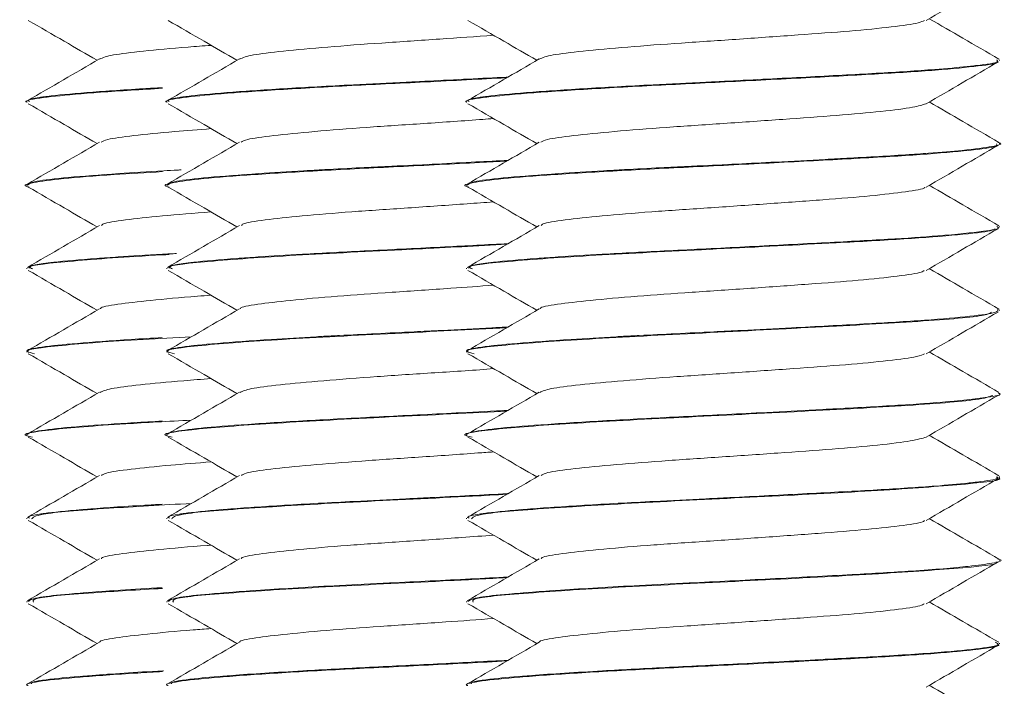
# Model space of a CAD drawing. Header units: millimetres. Extents: x -136 to 1613, y -2821 to -510.
# Tile 33 of 69: x 35 to 50, y -561 to -551. Entities that reach past the tile are written whole.
import ezdxf

# ---------------------------------------------------------------- set-up
doc = ezdxf.new("R2010")
doc.units = ezdxf.units.MM

msp = doc.modelspace()

# ---------------------------------------------------------------- linework, layer by layer
at = {"color": 7, "linetype": 'Continuous', "lineweight": 15}
for p, q in [((50.042, -551.933), (50.042, -551.923)), ((35.442, -552.548), (35.442, -552.558)), ((37.542, -552.548), (37.542, -552.558)), ((42.042, -552.548), (42.042, -552.558)), ((50.042, -553.183), (50.042, -553.173)), ((35.442, -553.799), (35.442, -553.808)), ((37.542, -553.799), (37.542, -553.808)), ((42.042, -553.799), (42.042, -553.808)), ((50.042, -554.433), (50.042, -554.423)), ((35.442, -555.048), (35.442, -555.058)), ((37.542, -555.048), (37.542, -555.058)), ((42.042, -555.048), (42.042, -555.058)), ((50.042, -555.683), (50.042, -555.673)), ((35.442, -556.298), (35.442, -556.308)), ((37.542, -556.298), (37.542, -556.308)), ((42.042, -556.298), (42.042, -556.308)), ((50.042, -556.933), (50.042, -556.924)), ((35.442, -557.548), (35.442, -557.559)), ((37.542, -557.548), (37.542, -557.559)), ((42.042, -557.548), (42.042, -557.559)), ((50.042, -558.184), (50.042, -558.173)), ((35.442, -558.798), (35.442, -558.808)), ((37.542, -558.798), (37.542, -558.808)), ((42.042, -558.798), (42.042, -558.808)), ((50.042, -559.433), (50.042, -559.423)), ((35.442, -560.048), (35.442, -560.058)), ((37.542, -560.048), (37.542, -560.058)), ((42.042, -560.048), (42.042, -560.058)), ((50.042, -560.683), (50.042, -560.673)), ((35.442, -561.298), (35.442, -561.308)), ((37.542, -561.298), (37.542, -561.308)), ((42.042, -561.298), (42.042, -561.308))]:
    msp.add_line(p, q, dxfattribs=at)
for points, knots in [([(48.942, -551.33), (49.122, -551.226), (49.481, -551.017), (49.841, -550.808), (50.021, -550.704)], [0, 0, 0, 0, 0.499684, 1, 1, 1, 1]), ([(35.463, -551.329), (35.643, -551.433), (35.988, -551.633), (36.332, -551.833), (36.496, -551.928)], [0, 0, 0, 0, 0.5226987, 1, 1, 1, 1]), ([(37.563, -551.329), (37.743, -551.433), (38.088, -551.633), (38.432, -551.833), (38.596, -551.928)], [0, 0, 0, 0, 0.522699, 1, 1, 1, 1]), ([(42.063, -551.329), (42.243, -551.433), (42.588, -551.633), (42.932, -551.833), (43.096, -551.928)], [0, 0, 0, 0, 0.522699, 1, 1, 1, 1]), ([(43.132, -551.909), (43.185, -551.888), (43.289, -551.847), (43.767, -551.791), (44.435, -551.728), (45.256, -551.668), (46.148, -551.61), (47.027, -551.546), (47.822, -551.489), (48.443, -551.427), (48.832, -551.373), (48.891, -551.341), (48.914, -551.329)], [0, 0, 0, 0, 0.102592, 0.205228, 0.310111, 0.414082, 0.517306, 0.622406, 0.725191, 0.829718, 0.934214, 1, 1, 1, 1]), ([(50.032, -551.909), (49.852, -551.805), (49.504, -551.603), (49.156, -551.401), (48.988, -551.303)], [0, 0, 0, 0, 0.517415, 1, 1, 1, 1]), ([(38.632, -551.909), (38.685, -551.888), (38.789, -551.847), (39.267, -551.791), (39.935, -551.728), (40.755, -551.668), (41.628, -551.611), (42.181, -551.571), (42.448, -551.552)], [0, 0, 0, 0, 0.167119, 0.33431, 0.505163, 0.67453, 0.842681, 1, 1, 1, 1]), ([(36.533, -551.909), (36.584, -551.888), (36.688, -551.847), (37.172, -551.791), (37.695, -551.74), (38.09, -551.711), (38.208, -551.703)], [0, 0, 0, 0, 0.289394, 0.578902, 0.874759, 1, 1, 1, 1]), ([(36.532, -551.908), (36.352, -552.012), (35.992, -552.221), (35.632, -552.43), (35.452, -552.534)], [0, 0, 0, 0, 0.499702, 1, 1, 1, 1]), ([(38.632, -551.908), (38.452, -552.012), (38.092, -552.221), (37.732, -552.43), (37.552, -552.534)], [0, 0, 0, 0, 0.499702, 1, 1, 1, 1]), ([(42.046, -552.558), (42.045, -552.558), (41.984, -552.537), (42.202, -552.494), (42.717, -552.437), (43.576, -552.376), (44.648, -552.313), (45.853, -552.256), (47.071, -552.193), (48.196, -552.134), (49.132, -552.075), (49.758, -552.012), (50.056, -551.968), (50.012, -551.94), (50, -551.933)], [0, 0, 0, 0, 0.002105, 0.099662, 0.195213, 0.292004, 0.389167, 0.484477, 0.581966, 0.678002, 0.774246, 0.871679, 0.96695, 1, 1, 1, 1]), ([(43.132, -551.908), (42.952, -552.012), (42.592, -552.221), (42.232, -552.43), (42.052, -552.534)], [0, 0, 0, 0, 0.499697, 1, 1, 1, 1]), ([(50, -551.923), (50.01, -551.932), (50.041, -551.96), (49.852, -551.988), (49.692, -552.006), (49.689, -552.006), (49.677, -552.008), (49.635, -552.013), (49.462, -552.032), (49.032, -552.071), (48.219, -552.123), (47.147, -552.179), (46.352, -552.22), (45.924, -552.242), (45.81, -552.248), (45.441, -552.266), (44.718, -552.301), (43.766, -552.354), (42.899, -552.413), (42.477, -552.452), (42.29, -552.476), (42.164, -552.496), (42.036, -552.521), (42.069, -552.541), (42.08, -552.548)], [0, 0, 0, 0, 0.041517, 0.133737, 0.133988, 0.134413, 0.135781, 0.14059, 0.158508, 0.227415, 0.319732, 0.411688, 0.505235, 0.508559, 0.514213, 0.532509, 0.596961, 0.68979, 0.782075, 0.874354, 0.883783, 0.902541, 0.967944, 1, 1, 1, 1]), ([(48.942, -552.58), (49.122, -552.476), (49.481, -552.267), (49.841, -552.058), (50.021, -551.954)], [0, 0, 0, 0, 0.499684, 1, 1, 1, 1]), ([(37.546, -552.558), (37.545, -552.558), (37.484, -552.537), (37.702, -552.494), (38.217, -552.437), (39.075, -552.376), (40.151, -552.313), (41.344, -552.257), (42.217, -552.212), (42.618, -552.191), (42.647, -552.189)], [0, 0, 0, 0, 0.003571, 0.169061, 0.331149, 0.49534, 0.660165, 0.821843, 0.987217, 1, 1, 1, 1]), ([(42.666, -552.178), (42.656, -552.179), (42.291, -552.198), (41.851, -552.22), (41.424, -552.242), (41.31, -552.248), (40.941, -552.266), (40.218, -552.301), (39.266, -552.354), (38.399, -552.413), (37.977, -552.452), (37.79, -552.476), (37.664, -552.496), (37.536, -552.521), (37.569, -552.541), (37.58, -552.548)], [0, 0, 0, 0, 0.004254, 0.162585, 0.168213, 0.177782, 0.208749, 0.317837, 0.474955, 0.631152, 0.787336, 0.803297, 0.835047, 0.945744, 1, 1, 1, 1]), ([(35.446, -552.558), (35.445, -552.558), (35.384, -552.537), (35.6, -552.494), (36.123, -552.437), (36.796, -552.387), (37.319, -552.357), (37.48, -552.348)], [0, 0, 0, 0, 0.006281, 0.297707, 0.583147, 0.87229, 1, 1, 1, 1]), ([(37.473, -552.338), (37.379, -552.343), (36.933, -552.368), (36.308, -552.413), (35.877, -552.452), (35.69, -552.476), (35.564, -552.496), (35.436, -552.521), (35.469, -552.541), (35.48, -552.548)], [0, 0, 0, 0, 0.073357, 0.349023, 0.624678, 0.652844, 0.708877, 0.904238, 1, 1, 1, 1]), ([(50.032, -553.159), (49.852, -553.055), (49.504, -552.853), (49.156, -552.651), (48.988, -552.553)], [0, 0, 0, 0, 0.517415, 1, 1, 1, 1]), ([(35.463, -552.579), (35.643, -552.683), (35.988, -552.883), (36.332, -553.083), (36.496, -553.178)], [0, 0, 0, 0, 0.5226987, 1, 1, 1, 1]), ([(37.563, -552.579), (37.743, -552.683), (38.088, -552.883), (38.432, -553.083), (38.596, -553.178)], [0, 0, 0, 0, 0.522699, 1, 1, 1, 1]), ([(42.063, -552.579), (42.243, -552.683), (42.588, -552.883), (42.932, -553.083), (43.096, -553.178)], [0, 0, 0, 0, 0.522699, 1, 1, 1, 1]), ([(43.159, -553.158), (43.181, -553.144), (43.234, -553.109), (43.621, -553.057), (44.235, -552.996), (45.023, -552.933), (45.904, -552.876), (46.794, -552.813), (47.619, -552.754), (48.295, -552.695), (48.774, -552.633), (48.884, -552.596), (48.936, -552.579)], [0, 0, 0, 0, 0.073532, 0.176467, 0.280745, 0.385426, 0.488102, 0.593135, 0.696597, 0.800283, 0.905255, 1, 1, 1, 1]), ([(38.659, -553.158), (38.681, -553.144), (38.734, -553.109), (39.121, -553.057), (39.734, -552.996), (40.525, -552.933), (41.398, -552.877), (42.07, -552.83), (42.394, -552.806), (42.447, -552.802)], [0, 0, 0, 0, 0.119818, 0.287549, 0.457468, 0.628043, 0.79535, 0.966495, 1, 1, 1, 1]), ([(36.559, -553.158), (36.581, -553.144), (36.634, -553.109), (37.024, -553.057), (37.563, -553.002), (38.019, -552.967), (38.207, -552.953)], [0, 0, 0, 0, 0.20789, 0.498904, 0.793706, 1, 1, 1, 1]), ([(36.532, -553.158), (36.352, -553.262), (35.992, -553.471), (35.632, -553.68), (35.452, -553.784)], [0, 0, 0, 0, 0.499696, 1, 1, 1, 1]), ([(38.632, -553.158), (38.452, -553.262), (38.092, -553.471), (37.732, -553.68), (37.552, -553.784)], [0, 0, 0, 0, 0.499696, 1, 1, 1, 1]), ([(50.016, -553.159), (50.024, -553.161), (50.109, -553.182), (49.954, -553.221), (49.577, -553.273), (49.119, -553.312), (48.852, -553.331), (48.773, -553.337), (48.468, -553.357), (48.024, -553.382), (47.314, -553.42), (46.557, -553.46), (45.899, -553.494), (45.51, -553.513), (45.495, -553.513), (45.447, -553.516), (45.263, -553.525), (44.903, -553.542), (44.552, -553.56), (44.27, -553.576), (43.923, -553.596), (43.313, -553.634), (42.627, -553.685), (42.131, -553.741), (42.077, -553.779), (42.051, -553.799)], [0, 0, 0, 0, 0.0092, 0.097329, 0.189295, 0.255189, 0.273065, 0.278221, 0.280855, 0.370155, 0.401345, 0.461292, 0.552252, 0.552595, 0.553265, 0.555581, 0.564115, 0.596787, 0.641784, 0.651067, 0.669437, 0.733338, 0.823558, 0.913403, 1, 1, 1, 1]), ([(43.132, -553.158), (42.952, -553.262), (42.592, -553.471), (42.232, -553.68), (42.052, -553.784)], [0, 0, 0, 0, 0.499691, 1, 1, 1, 1]), ([(42.077, -553.829), (42.069, -553.827), (41.965, -553.806), (42.109, -553.761), (42.536, -553.702), (43.32, -553.643), (44.339, -553.58), (45.519, -553.523), (46.745, -553.461), (47.906, -553.399), (48.903, -553.342), (49.62, -553.278), (50.012, -553.228), (50.002, -553.196), (49.998, -553.183)], [0, 0, 0, 0, 0.0082837, 0.1025881, 0.1958661, 0.2887621, 0.3831721, 0.4754806, 0.5695023, 0.6632875, 0.7557471, 0.8502007, 0.9428093, 1, 1, 1, 1]), ([(48.942, -553.83), (49.122, -553.726), (49.481, -553.517), (49.841, -553.308), (50.021, -553.204)], [0, 0, 0, 0, 0.499684, 1, 1, 1, 1]), ([(37.577, -553.829), (37.569, -553.827), (37.465, -553.806), (37.609, -553.761), (38.037, -553.702), (38.819, -553.643), (39.84, -553.58), (41.015, -553.523), (41.995, -553.474), (42.511, -553.446), (42.647, -553.439)], [0, 0, 0, 0, 0.013734, 0.170083, 0.324731, 0.478745, 0.63527, 0.78831, 0.94419, 1, 1, 1, 1]), ([(42.666, -553.428), (42.506, -553.436), (41.972, -553.464), (41.399, -553.494), (41.01, -553.513), (40.995, -553.513), (40.947, -553.516), (40.763, -553.525), (40.403, -553.542), (40.052, -553.56), (39.77, -553.576), (39.423, -553.596), (38.813, -553.634), (38.127, -553.685), (37.631, -553.741), (37.577, -553.779), (37.551, -553.799)], [0, 0, 0, 0, 0.0676352, 0.2250626, 0.2256571, 0.226816, 0.2308226, 0.2455945, 0.3021418, 0.3800198, 0.3960873, 0.4278809, 0.5384766, 0.6946253, 0.8501231, 1, 1, 1, 1]), ([(35.478, -553.829), (35.469, -553.827), (35.366, -553.806), (35.508, -553.761), (35.941, -553.702), (36.63, -553.648), (37.228, -553.613), (37.479, -553.598)], [0, 0, 0, 0, 0.023282, 0.288236, 0.5503, 0.811301, 1, 1, 1, 1]), ([(37.76, -553.571), (37.742, -553.572), (37.652, -553.577), (37.323, -553.596), (36.713, -553.634), (36.027, -553.685), (35.531, -553.741), (35.477, -553.779), (35.451, -553.799)], [0, 0, 0, 0, 0.01313, 0.065082, 0.245808, 0.500978, 0.755078, 1, 1, 1, 1]), ([(35.463, -553.829), (35.643, -553.933), (35.988, -554.133), (36.332, -554.333), (36.496, -554.428)], [0, 0, 0, 0, 0.5226987, 1, 1, 1, 1]), ([(37.563, -553.829), (37.743, -553.933), (38.088, -554.133), (38.432, -554.333), (38.596, -554.428)], [0, 0, 0, 0, 0.522699, 1, 1, 1, 1]), ([(42.063, -553.829), (42.243, -553.933), (42.588, -554.133), (42.932, -554.333), (43.096, -554.428)], [0, 0, 0, 0, 0.522699, 1, 1, 1, 1]), ([(43.164, -554.408), (43.169, -554.399), (43.185, -554.37), (43.492, -554.322), (44.047, -554.263), (44.797, -554.2), (45.659, -554.143), (46.557, -554.081), (47.405, -554.019), (48.137, -553.962), (48.651, -553.898), (48.918, -553.857), (48.922, -553.833), (48.923, -553.83)], [0, 0, 0, 0, 0.044401, 0.148486, 0.252142, 0.357495, 0.460493, 0.565411, 0.670064, 0.773232, 0.878635, 0.981969, 1, 1, 1, 1]), ([(50.032, -554.409), (49.852, -554.305), (49.504, -554.103), (49.156, -553.901), (48.988, -553.803)], [0, 0, 0, 0, 0.517415, 1, 1, 1, 1]), ([(38.664, -554.408), (38.669, -554.399), (38.685, -554.37), (38.992, -554.322), (39.546, -554.263), (40.298, -554.2), (41.157, -554.143), (41.907, -554.091), (42.316, -554.061), (42.447, -554.052)], [0, 0, 0, 0, 0.072195, 0.241441, 0.409988, 0.581294, 0.74877, 0.91937, 1, 1, 1, 1]), ([(36.564, -554.408), (36.569, -554.399), (36.585, -554.37), (36.894, -554.322), (37.437, -554.263), (37.95, -554.222), (38.205, -554.202)], [0, 0, 0, 0, 0.124981, 0.417973, 0.709765, 1, 1, 1, 1]), ([(36.532, -554.408), (36.352, -554.512), (35.992, -554.721), (35.632, -554.93), (35.452, -555.034)], [0, 0, 0, 0, 0.499696, 1, 1, 1, 1]), ([(38.632, -554.408), (38.452, -554.512), (38.092, -554.721), (37.732, -554.93), (37.552, -555.034)], [0, 0, 0, 0, 0.499696, 1, 1, 1, 1]), ([(43.132, -554.408), (42.952, -554.512), (42.592, -554.721), (42.232, -554.93), (42.052, -555.034)], [0, 0, 0, 0, 0.499691, 1, 1, 1, 1]), ([(50.001, -554.423), (50.013, -554.429), (50.069, -554.453), (49.801, -554.495), (49.24, -554.556), (48.366, -554.615), (47.372, -554.667), (46.227, -554.727), (45.086, -554.783), (44.135, -554.832), (43.496, -554.872), (42.92, -554.913), (42.537, -554.945), (42.238, -554.983), (42.061, -555.014), (42.076, -555.037), (42.083, -555.048)], [0, 0, 0, 0, 0.025786, 0.1113, 0.220654, 0.302389, 0.392182, 0.485708, 0.577609, 0.662975, 0.727794, 0.763833, 0.855243, 0.887261, 0.948521, 1, 1, 1, 1]), ([(42.131, -555.058), (42.106, -555.048), (42.005, -555.008), (42.665, -554.939), (43.993, -554.846), (45.798, -554.759), (47.43, -554.674), (48.655, -554.608), (49.451, -554.545), (49.917, -554.495), (49.961, -554.464), (49.976, -554.454)], [0, 0, 0, 0, 0.048043, 0.19717, 0.347387, 0.495744, 0.646441, 0.74526, 0.84624, 0.946328, 1, 1, 1, 1]), ([(48.942, -555.08), (49.122, -554.976), (49.481, -554.767), (49.841, -554.558), (50.021, -554.454)], [0, 0, 0, 0, 0.499684, 1, 1, 1, 1]), ([(42.666, -554.678), (42.352, -554.694), (41.663, -554.73), (40.584, -554.783), (39.636, -554.832), (38.996, -554.872), (38.42, -554.913), (38.037, -554.945), (37.738, -554.983), (37.561, -555.014), (37.576, -555.037), (37.583, -555.048)], [0, 0, 0, 0, 0.130441, 0.285826, 0.430162, 0.539757, 0.600692, 0.755247, 0.809383, 0.91296, 1, 1, 1, 1]), ([(37.631, -555.058), (37.606, -555.048), (37.504, -555.008), (38.166, -554.939), (39.489, -554.846), (41.164, -554.766), (42.199, -554.712), (42.648, -554.688)], [0, 0, 0, 0, 0.078826, 0.323507, 0.569977, 0.813395, 1, 1, 1, 1]), ([(37.691, -554.826), (37.619, -554.829), (37.293, -554.846), (36.898, -554.872), (36.319, -554.913), (35.937, -554.945), (35.638, -554.983), (35.461, -555.014), (35.476, -555.037), (35.484, -555.048)], [0, 0, 0, 0, 0.051292, 0.233756, 0.335203, 0.592515, 0.682653, 0.85509, 1, 1, 1, 1]), ([(35.531, -555.058), (35.506, -555.048), (35.403, -555.008), (36.088, -554.939), (36.929, -554.875), (37.546, -554.843), (37.58, -554.842)], [0, 0, 0, 0, 0.1349, 0.553639, 0.975431, 1, 1, 1, 1]), ([(35.463, -555.079), (35.643, -555.183), (35.988, -555.383), (36.332, -555.583), (36.496, -555.678)], [0, 0, 0, 0, 0.5226987, 1, 1, 1, 1]), ([(37.563, -555.079), (37.743, -555.183), (38.088, -555.383), (38.432, -555.583), (38.596, -555.678)], [0, 0, 0, 0, 0.522699, 1, 1, 1, 1]), ([(42.063, -555.079), (42.243, -555.183), (42.588, -555.383), (42.932, -555.583), (43.096, -555.678)], [0, 0, 0, 0, 0.522699, 1, 1, 1, 1]), ([(43.148, -555.658), (43.147, -555.655), (43.139, -555.631), (43.383, -555.587), (43.871, -555.53), (44.58, -555.466), (45.418, -555.408), (46.315, -555.348), (47.183, -555.285), (47.954, -555.228), (48.534, -555.165), (48.869, -555.116), (48.901, -555.088), (48.911, -555.079)], [0, 0, 0, 0, 0.015104, 0.119978, 0.222999, 0.328365, 0.431957, 0.536109, 0.641318, 0.744229, 0.8494, 0.953639, 1, 1, 1, 1]), ([(50.032, -555.659), (49.852, -555.555), (49.504, -555.353), (49.156, -555.151), (48.988, -555.053)], [0, 0, 0, 0, 0.517415, 1, 1, 1, 1]), ([(38.648, -555.658), (38.647, -555.655), (38.639, -555.631), (38.883, -555.587), (39.371, -555.53), (40.08, -555.466), (40.917, -555.408), (41.742, -555.353), (42.236, -555.317), (42.447, -555.302)], [0, 0, 0, 0, 0.024604, 0.195437, 0.363249, 0.534881, 0.703625, 0.873281, 1, 1, 1, 1]), ([(36.548, -555.658), (36.547, -555.655), (36.54, -555.631), (36.781, -555.587), (37.276, -555.53), (37.79, -555.482), (38.139, -555.457), (38.207, -555.452)], [0, 0, 0, 0, 0.0427012, 0.3391366, 0.6303466, 0.9281726, 1, 1, 1, 1]), ([(36.532, -555.658), (36.352, -555.762), (35.992, -555.971), (35.632, -556.18), (35.452, -556.284)], [0, 0, 0, 0, 0.499696, 1, 1, 1, 1]), ([(38.632, -555.658), (38.452, -555.762), (38.092, -555.971), (37.732, -556.18), (37.552, -556.284)], [0, 0, 0, 0, 0.499696, 1, 1, 1, 1]), ([(50.015, -555.659), (50.021, -555.676), (50.032, -555.713), (49.639, -555.766), (48.961, -555.827), (48.027, -555.883), (47.059, -555.934), (46.282, -555.974), (45.509, -556.013), (44.948, -556.04), (44.477, -556.064), (44.121, -556.084), (43.494, -556.122), (42.754, -556.174), (42.233, -556.229), (42.004, -556.273), (42.057, -556.295), (42.064, -556.298)], [0, 0, 0, 0, 0.080811, 0.170449, 0.261935, 0.351648, 0.442137, 0.501383, 0.53369, 0.622979, 0.633489, 0.652235, 0.714345, 0.80517, 0.894621, 0.98608, 1, 1, 1, 1]), ([(43.132, -555.658), (42.952, -555.762), (42.592, -555.971), (42.232, -556.18), (42.052, -556.284)], [0, 0, 0, 0, 0.499691, 1, 1, 1, 1]), ([(42.158, -556.329), (42.11, -556.318), (41.932, -556.277), (42.48, -556.204), (43.707, -556.114), (45.456, -556.025), (47.319, -555.931), (48.893, -555.845), (49.852, -555.765), (49.902, -555.719), (49.919, -555.704)], [0, 0, 0, 0, 0.053691, 0.198987, 0.34361, 0.487693, 0.633453, 0.77706, 0.922912, 1, 1, 1, 1]), ([(48.942, -556.33), (49.122, -556.226), (49.481, -556.017), (49.841, -555.808), (50.021, -555.704)], [0, 0, 0, 0, 0.499684, 1, 1, 1, 1]), ([(37.658, -556.329), (37.61, -556.318), (37.432, -556.277), (37.981, -556.204), (39.203, -556.114), (40.926, -556.027), (42.086, -555.968), (42.647, -555.939)], [0, 0, 0, 0, 0.086196, 0.319462, 0.551648, 0.782966, 1, 1, 1, 1]), ([(42.666, -555.928), (42.585, -555.932), (42.269, -555.949), (41.781, -555.974), (41.011, -556.013), (40.448, -556.04), (39.977, -556.064), (39.621, -556.084), (38.994, -556.122), (38.254, -556.174), (37.733, -556.229), (37.504, -556.273), (37.557, -556.295), (37.564, -556.298)], [0, 0, 0, 0, 0.0355561, 0.1379842, 0.193836, 0.3482012, 0.3663706, 0.3987792, 0.5061555, 0.6631736, 0.8178194, 0.9759354, 1, 1, 1, 1]), ([(35.558, -556.329), (35.51, -556.318), (35.331, -556.277), (35.893, -556.204), (36.839, -556.131), (37.665, -556.088), (37.911, -556.076)], [0, 0, 0, 0, 0.132489, 0.491023, 0.847904, 1, 1, 1, 1]), ([(37.472, -556.088), (37.316, -556.097), (36.823, -556.126), (36.157, -556.174), (35.632, -556.229), (35.404, -556.273), (35.457, -556.295), (35.464, -556.298)], [0, 0, 0, 0, 0.128252, 0.405424, 0.678412, 0.957516, 1, 1, 1, 1]), ([(35.463, -556.329), (35.643, -556.433), (35.988, -556.633), (36.332, -556.833), (36.496, -556.928)], [0, 0, 0, 0, 0.5226987, 1, 1, 1, 1]), ([(37.563, -556.329), (37.743, -556.433), (38.088, -556.633), (38.432, -556.833), (38.596, -556.928)], [0, 0, 0, 0, 0.522699, 1, 1, 1, 1]), ([(42.063, -556.329), (42.243, -556.433), (42.588, -556.633), (42.932, -556.833), (43.096, -556.928)], [0, 0, 0, 0, 0.522699, 1, 1, 1, 1]), ([(43.143, -556.909), (43.184, -556.89), (43.271, -556.851), (43.719, -556.796), (44.371, -556.734), (45.182, -556.673), (46.071, -556.615), (46.954, -556.552), (47.759, -556.494), (48.399, -556.433), (48.814, -556.376), (48.888, -556.343), (48.918, -556.329)], [0, 0, 0, 0, 0.093564, 0.196223, 0.300944, 0.405166, 0.508146, 0.613253, 0.716182, 0.820471, 0.925145, 1, 1, 1, 1]), ([(50.032, -556.909), (49.852, -556.805), (49.504, -556.603), (49.156, -556.401), (48.988, -556.303)], [0, 0, 0, 0, 0.517415, 1, 1, 1, 1]), ([(38.643, -556.909), (38.684, -556.89), (38.771, -556.851), (39.22, -556.796), (39.87, -556.734), (40.685, -556.673), (41.563, -556.613), (42.181, -556.577), (42.447, -556.552), (42.448, -556.552)], [0, 0, 0, 0, 0.1525298, 0.3198857, 0.4906008, 0.6605038, 0.8283844, 0.999728, 1, 1, 1, 1]), ([(36.543, -556.909), (36.584, -556.89), (36.67, -556.851), (37.123, -556.796), (37.653, -556.744), (38.068, -556.713), (38.208, -556.703)], [0, 0, 0, 0, 0.264129, 0.553934, 0.849558, 1, 1, 1, 1]), ([(36.532, -556.908), (36.352, -557.012), (35.992, -557.221), (35.632, -557.43), (35.452, -557.534)], [0, 0, 0, 0, 0.499696, 1, 1, 1, 1]), ([(38.632, -556.908), (38.452, -557.012), (38.092, -557.221), (37.732, -557.43), (37.552, -557.534)], [0, 0, 0, 0, 0.499696, 1, 1, 1, 1]), ([(42.125, -557.579), (42.094, -557.574), (41.897, -557.538), (42.335, -557.469), (43.431, -557.381), (45.123, -557.29), (46.99, -557.199), (48.645, -557.111), (49.755, -557.026), (49.885, -556.975), (49.939, -556.954)], [0, 0, 0, 0, 0.027137, 0.173018, 0.317, 0.461871, 0.606991, 0.750854, 0.8968, 1, 1, 1, 1]), ([(50.026, -556.924), (50.031, -556.925), (50.095, -556.946), (49.938, -556.971), (49.687, -557.008), (49.307, -557.048), (48.615, -557.1), (47.818, -557.143), (47.09, -557.182), (46.323, -557.222), (45.293, -557.273), (44.18, -557.329), (43.227, -557.39), (42.505, -557.445), (42.14, -557.496), (42.037, -557.531), (42.045, -557.546), (42.047, -557.548)], [0, 0, 0, 0, 0.007986, 0.095702, 0.130149, 0.18873, 0.282003, 0.373306, 0.407929, 0.466897, 0.559541, 0.651204, 0.744765, 0.836524, 0.929055, 0.989849, 1, 1, 1, 1]), ([(43.132, -556.908), (42.952, -557.012), (42.592, -557.221), (42.232, -557.43), (42.052, -557.534)], [0, 0, 0, 0, 0.499691, 1, 1, 1, 1]), ([(48.942, -557.58), (49.122, -557.476), (49.481, -557.267), (49.841, -557.058), (50.021, -556.954)], [0, 0, 0, 0, 0.499684, 1, 1, 1, 1]), ([(37.625, -557.579), (37.594, -557.574), (37.397, -557.538), (37.833, -557.469), (38.936, -557.381), (40.604, -557.29), (41.986, -557.225), (42.585, -557.192), (42.648, -557.189)], [0, 0, 0, 0, 0.0434951, 0.2773122, 0.5080875, 0.7402869, 0.9728858, 1, 1, 1, 1]), ([(42.666, -557.178), (42.431, -557.19), (41.82, -557.222), (40.792, -557.273), (39.68, -557.329), (38.727, -557.39), (38.005, -557.445), (37.64, -557.496), (37.537, -557.531), (37.545, -557.546), (37.547, -557.548)], [0, 0, 0, 0, 0.097359, 0.25422, 0.409424, 0.567841, 0.723206, 0.879877, 0.982813, 1, 1, 1, 1]), ([(35.525, -557.579), (35.494, -557.574), (35.297, -557.538), (35.745, -557.469), (36.657, -557.393), (37.567, -557.344), (37.911, -557.326)], [0, 0, 0, 0, 0.0670444, 0.4274658, 0.7832072, 1, 1, 1, 1]), ([(37.472, -557.338), (37.189, -557.355), (36.581, -557.392), (35.908, -557.445), (35.539, -557.496), (35.437, -557.531), (35.445, -557.546), (35.447, -557.548)], [0, 0, 0, 0, 0.238005, 0.511954, 0.788193, 0.969699, 1, 1, 1, 1]), ([(35.463, -557.579), (35.643, -557.683), (35.988, -557.883), (36.332, -558.083), (36.496, -558.178)], [0, 0, 0, 0, 0.5226987, 1, 1, 1, 1]), ([(37.563, -557.579), (37.743, -557.683), (38.088, -557.883), (38.432, -558.083), (38.596, -558.178)], [0, 0, 0, 0, 0.522699, 1, 1, 1, 1]), ([(42.063, -557.579), (42.243, -557.683), (42.588, -557.883), (42.932, -558.083), (43.096, -558.178)], [0, 0, 0, 0, 0.522699, 1, 1, 1, 1]), ([(43.163, -558.158), (43.178, -558.145), (43.218, -558.112), (43.578, -558.061), (44.174, -558.001), (44.951, -557.938), (45.827, -557.882), (46.72, -557.819), (47.554, -557.759), (48.245, -557.7), (48.752, -557.637), (48.879, -557.599), (48.942, -557.58)], [0, 0, 0, 0, 0.06443, 0.167777, 0.271994, 0.37703, 0.479849, 0.584989, 0.688962, 0.792533, 0.897785, 1, 1, 1, 1]), ([(50.032, -558.159), (49.852, -558.055), (49.504, -557.853), (49.156, -557.651), (48.988, -557.553)], [0, 0, 0, 0, 0.517415, 1, 1, 1, 1]), ([(38.663, -558.158), (38.678, -558.145), (38.718, -558.112), (39.078, -558.061), (39.674, -558.001), (40.452, -557.938), (41.322, -557.882), (42.019, -557.833), (42.37, -557.807), (42.447, -557.802)], [0, 0, 0, 0, 0.1047954, 0.272891, 0.4423997, 0.6132416, 0.7804776, 0.9514891, 1, 1, 1, 1]), ([(36.563, -558.158), (36.578, -558.145), (36.618, -558.112), (36.981, -558.062), (37.523, -558.005), (37.997, -557.969), (38.207, -557.952)], [0, 0, 0, 0, 0.18181, 0.473458, 0.767546, 1, 1, 1, 1]), ([(36.532, -558.158), (36.352, -558.262), (35.992, -558.471), (35.632, -558.68), (35.452, -558.784)], [0, 0, 0, 0, 0.499696, 1, 1, 1, 1]), ([(38.632, -558.158), (38.452, -558.262), (38.092, -558.471), (37.732, -558.68), (37.552, -558.784)], [0, 0, 0, 0, 0.499696, 1, 1, 1, 1]), ([(43.132, -558.158), (42.952, -558.262), (42.592, -558.471), (42.232, -558.68), (42.052, -558.784)], [0, 0, 0, 0, 0.499691, 1, 1, 1, 1]), ([(50.001, -558.173), (50.011, -558.182), (50.043, -558.21), (49.856, -558.235), (49.696, -558.255), (49.684, -558.257), (49.641, -558.262), (49.469, -558.281), (49.043, -558.32), (48.236, -558.372), (47.165, -558.428), (46.342, -558.471), (45.831, -558.497), (45.448, -558.515), (44.73, -558.55), (43.782, -558.603), (42.912, -558.662), (42.485, -558.701), (42.295, -558.726), (42.168, -558.745), (42.037, -558.771), (42.07, -558.791), (42.081, -558.798)], [0, 0, 0, 0, 0.040009, 0.132236, 0.133038, 0.134515, 0.139492, 0.157541, 0.225902, 0.318267, 0.410175, 0.503726, 0.513923, 0.53263, 0.595488, 0.688276, 0.780571, 0.872858, 0.882718, 0.901616, 0.966431, 1, 1, 1, 1]), ([(42.114, -558.808), (42.134, -558.784), (42.181, -558.729), (43.203, -558.648), (44.789, -558.555), (46.65, -558.466), (48.402, -558.376), (49.597, -558.283), (50.14, -558.222), (50.01, -558.188), (49.995, -558.184)], [0, 0, 0, 0, 0.113778, 0.257416, 0.403051, 0.547306, 0.691726, 0.83722, 0.9809, 1, 1, 1, 1]), ([(48.942, -558.83), (49.122, -558.726), (49.481, -558.517), (49.841, -558.308), (50.021, -558.204)], [0, 0, 0, 0, 0.499684, 1, 1, 1, 1]), ([(42.666, -558.428), (42.662, -558.428), (42.303, -558.448), (41.841, -558.471), (41.331, -558.497), (40.948, -558.515), (40.23, -558.55), (39.281, -558.603), (38.412, -558.662), (37.985, -558.701), (37.795, -558.726), (37.668, -558.745), (37.537, -558.771), (37.57, -558.791), (37.581, -558.798)], [0, 0, 0, 0, 0.001557, 0.159918, 0.177178, 0.208845, 0.315251, 0.47232, 0.628555, 0.784778, 0.801468, 0.833459, 0.943175, 1, 1, 1, 1]), ([(37.614, -558.808), (37.634, -558.784), (37.68, -558.729), (38.707, -558.648), (40.275, -558.555), (41.758, -558.487), (42.478, -558.447), (42.648, -558.438)], [0, 0, 0, 0, 0.1922326, 0.4349146, 0.6809713, 0.9246965, 1, 1, 1, 1]), ([(37.473, -558.588), (37.385, -558.593), (36.943, -558.617), (36.32, -558.662), (35.885, -558.701), (35.695, -558.726), (35.568, -558.745), (35.438, -558.771), (35.47, -558.791), (35.481, -558.798)], [0, 0, 0, 0, 0.069013, 0.344663, 0.620285, 0.649733, 0.706177, 0.899753, 1, 1, 1, 1]), ([(35.514, -558.808), (35.536, -558.784), (35.585, -558.729), (36.504, -558.654), (37.479, -558.599), (37.913, -558.575)], [0, 0, 0, 0, 0.305406, 0.690949, 1, 1, 1, 1]), ([(35.463, -558.829), (35.643, -558.933), (35.988, -559.133), (36.332, -559.333), (36.496, -559.428)], [0, 0, 0, 0, 0.5226987, 1, 1, 1, 1]), ([(37.563, -558.829), (37.743, -558.933), (38.088, -559.133), (38.432, -559.333), (38.596, -559.428)], [0, 0, 0, 0, 0.522699, 1, 1, 1, 1]), ([(42.063, -558.829), (42.243, -558.933), (42.588, -559.133), (42.932, -559.333), (43.096, -559.428)], [0, 0, 0, 0, 0.522699, 1, 1, 1, 1]), ([(43.161, -559.408), (43.163, -559.401), (43.17, -559.374), (43.455, -559.326), (43.99, -559.268), (44.728, -559.205), (45.583, -559.147), (46.481, -559.086), (47.336, -559.024), (48.081, -558.967), (48.617, -558.904), (48.903, -558.86), (48.914, -558.835), (48.917, -558.829)], [0, 0, 0, 0, 0.035158, 0.139532, 0.242931, 0.348329, 0.451456, 0.556172, 0.661042, 0.76407, 0.869442, 0.973024, 1, 1, 1, 1]), ([(50.032, -559.409), (49.852, -559.305), (49.504, -559.103), (49.156, -558.901), (48.988, -558.803)], [0, 0, 0, 0, 0.517421, 1, 1, 1, 1]), ([(38.661, -559.408), (38.663, -559.401), (38.67, -559.374), (38.955, -559.326), (39.49, -559.268), (40.228, -559.205), (41.081, -559.148), (41.855, -559.095), (42.291, -559.063), (42.447, -559.052)], [0, 0, 0, 0, 0.057195, 0.226986, 0.395189, 0.56665, 0.734411, 0.904761, 1, 1, 1, 1]), ([(36.561, -559.408), (36.563, -559.401), (36.57, -559.374), (36.854, -559.326), (37.396, -559.269), (37.885, -559.224), (38.188, -559.203), (38.206, -559.202)], [0, 0, 0, 0, 0.0990721, 0.3931365, 0.6844796, 0.9814411, 1, 1, 1, 1]), ([(36.532, -559.408), (36.352, -559.512), (35.992, -559.721), (35.632, -559.93), (35.452, -560.034)], [0, 0, 0, 0, 0.499696, 1, 1, 1, 1]), ([(38.632, -559.408), (38.452, -559.512), (38.092, -559.721), (37.732, -559.93), (37.552, -560.034)], [0, 0, 0, 0, 0.499696, 1, 1, 1, 1]), ([(43.132, -559.408), (42.952, -559.512), (42.592, -559.721), (42.232, -559.93), (42.052, -560.034)], [0, 0, 0, 0, 0.499691, 1, 1, 1, 1]), ([(50.016, -559.409), (50.023, -559.411), (50.12, -559.432), (49.963, -559.469), (49.571, -559.525), (48.837, -559.586), (47.795, -559.645), (46.634, -559.706), (45.524, -559.762), (44.434, -559.815), (43.456, -559.873), (42.675, -559.932), (42.15, -559.987), (42.092, -560.026), (42.059, -560.048)], [0, 0, 0, 0, 0.007621, 0.097576, 0.174738, 0.28292, 0.367136, 0.467559, 0.562507, 0.622985, 0.730585, 0.822025, 0.899391, 1, 1, 1, 1]), ([(42.142, -560.058), (42.132, -560.039), (42.105, -559.99), (42.972, -559.915), (44.466, -559.821), (46.313, -559.734), (48.115, -559.641), (49.414, -559.551), (50.06, -559.49), (49.993, -559.456), (49.988, -559.454)], [0, 0, 0, 0, 0.090234, 0.238739, 0.389591, 0.538175, 0.688347, 0.837848, 0.98677, 1, 1, 1, 1]), ([(48.942, -560.08), (49.122, -559.976), (49.481, -559.767), (49.841, -559.558), (50.021, -559.454)], [0, 0, 0, 0, 0.499684, 1, 1, 1, 1]), ([(42.667, -559.678), (42.48, -559.688), (41.911, -559.718), (41.021, -559.762), (39.935, -559.815), (38.955, -559.873), (38.175, -559.932), (37.65, -559.987), (37.592, -560.026), (37.559, -560.048)], [0, 0, 0, 0, 0.079868, 0.243952, 0.348466, 0.534413, 0.692434, 0.826134, 1, 1, 1, 1]), ([(37.642, -560.058), (37.632, -560.039), (37.604, -559.99), (38.475, -559.915), (39.957, -559.821), (41.525, -559.749), (42.369, -559.703), (42.648, -559.688)], [0, 0, 0, 0, 0.147524, 0.390315, 0.636942, 0.879864, 1, 1, 1, 1]), ([(37.473, -559.839), (37.258, -559.852), (36.693, -559.884), (36.08, -559.932), (35.548, -559.987), (35.491, -560.026), (35.459, -560.048)], [0, 0, 0, 0, 0.17337, 0.453926, 0.691306, 1, 1, 1, 1]), ([(35.542, -560.058), (35.533, -560.039), (35.51, -559.99), (36.24, -559.924), (37.117, -559.872), (37.48, -559.85)], [0, 0, 0, 0, 0.262603, 0.694788, 1, 1, 1, 1]), ([(35.463, -560.079), (35.643, -560.183), (35.988, -560.383), (36.332, -560.583), (36.496, -560.678)], [0, 0, 0, 0, 0.522711, 1, 1, 1, 1]), ([(37.563, -560.079), (37.743, -560.183), (38.088, -560.383), (38.432, -560.583), (38.596, -560.678)], [0, 0, 0, 0, 0.522712, 1, 1, 1, 1]), ([(42.063, -560.079), (42.243, -560.183), (42.588, -560.383), (42.932, -560.583), (43.096, -560.678)], [0, 0, 0, 0, 0.522711, 1, 1, 1, 1]), ([(43.139, -560.657), (43.138, -560.656), (43.126, -560.635), (43.352, -560.592), (43.818, -560.535), (44.514, -560.472), (45.343, -560.413), (46.238, -560.353), (47.112, -560.29), (47.894, -560.233), (48.494, -560.171), (48.852, -560.119), (48.896, -560.089), (48.911, -560.079)], [0, 0, 0, 0, 0.005888, 0.110934, 0.213867, 0.319157, 0.423046, 0.526882, 0.632186, 0.735128, 0.840148, 0.94465, 1, 1, 1, 1]), ([(50.032, -560.659), (49.852, -560.555), (49.504, -560.353), (49.156, -560.151), (48.988, -560.053)], [0, 0, 0, 0, 0.517421, 1, 1, 1, 1]), ([(38.639, -560.657), (38.638, -560.656), (38.626, -560.635), (38.853, -560.592), (39.318, -560.535), (40.014, -560.472), (40.842, -560.413), (41.689, -560.357), (42.211, -560.319), (42.447, -560.302)], [0, 0, 0, 0, 0.009598, 0.180834, 0.348626, 0.52026, 0.689611, 0.858875, 1, 1, 1, 1]), ([(36.539, -560.657), (36.538, -560.656), (36.526, -560.635), (36.751, -560.592), (37.223, -560.535), (37.746, -560.486), (38.117, -560.459), (38.207, -560.453)], [0, 0, 0, 0, 0.0166674, 0.3139817, 0.6053038, 0.9033022, 1, 1, 1, 1]), ([(36.532, -560.658), (36.352, -560.762), (35.992, -560.971), (35.632, -561.18), (35.452, -561.284)], [0, 0, 0, 0, 0.499696, 1, 1, 1, 1]), ([(38.632, -560.658), (38.452, -560.762), (38.092, -560.971), (37.732, -561.18), (37.552, -561.284)], [0, 0, 0, 0, 0.499696, 1, 1, 1, 1]), ([(42.062, -561.308), (42.055, -561.306), (41.997, -561.283), (42.237, -561.238), (42.791, -561.181), (43.674, -561.119), (44.765, -561.058), (45.977, -561), (47.189, -560.937), (48.299, -560.879), (49.211, -560.818), (49.802, -560.756), (50.071, -560.714), (50.018, -560.688), (50.008, -560.683)], [0, 0, 0, 0, 0.011821, 0.109357, 0.204745, 0.301781, 0.39874, 0.494178, 0.591729, 0.687476, 0.784044, 0.881353, 0.976622, 1, 1, 1, 1]), ([(43.132, -560.658), (42.952, -560.762), (42.592, -560.971), (42.232, -561.18), (42.052, -561.284)], [0, 0, 0, 0, 0.499691, 1, 1, 1, 1]), ([(49.977, -560.658), (50.005, -560.67), (50.064, -560.697), (49.841, -560.74), (49.351, -560.797), (48.485, -560.858), (47.389, -560.916), (46.238, -560.977), (45.081, -561.033), (43.97, -561.091), (43.084, -561.149), (42.459, -561.202), (42.108, -561.246), (42.111, -561.274), (42.112, -561.284)], [0, 0, 0, 0, 0.0566583, 0.1222786, 0.21814, 0.323741, 0.4107039, 0.512524, 0.5998785, 0.6860296, 0.7956727, 0.8664056, 0.9541104, 1, 1, 1, 1]), ([(48.942, -561.33), (49.122, -561.226), (49.481, -561.017), (49.841, -560.808), (50.021, -560.704)], [0, 0, 0, 0, 0.499684, 1, 1, 1, 1]), ([(37.562, -561.308), (37.555, -561.306), (37.497, -561.283), (37.737, -561.238), (38.291, -561.181), (39.175, -561.119), (40.264, -561.058), (41.471, -561.001), (42.255, -560.96), (42.647, -560.939)], [0, 0, 0, 0, 0.020063, 0.185613, 0.347517, 0.512218, 0.676788, 0.838777, 1, 1, 1, 1]), ([(42.666, -560.928), (42.338, -560.945), (41.655, -560.981), (40.579, -561.033), (39.47, -561.091), (38.584, -561.149), (37.959, -561.202), (37.608, -561.246), (37.611, -561.274), (37.612, -561.284)], [0, 0, 0, 0, 0.141895, 0.295666, 0.447318, 0.640323, 0.764833, 0.919221, 1, 1, 1, 1]), ([(35.462, -561.308), (35.455, -561.306), (35.397, -561.283), (35.635, -561.238), (36.198, -561.181), (36.86, -561.133), (37.354, -561.105), (37.48, -561.098)], [0, 0, 0, 0, 0.035281, 0.326458, 0.611205, 0.900885, 1, 1, 1, 1]), ([(37.493, -561.086), (37.49, -561.086), (37.062, -561.109), (36.491, -561.149), (35.857, -561.202), (35.508, -561.246), (35.511, -561.274), (35.512, -561.284)], [0, 0, 0, 0, 0.002173, 0.35063, 0.575418, 0.854153, 1, 1, 1, 1]), ([(50.032, -561.909), (49.852, -561.805), (49.504, -561.603), (49.156, -561.401), (48.988, -561.303)], [0, 0, 0, 0, 0.517421, 1, 1, 1, 1])]:
    msp.add_open_spline(points, degree=3, knots=knots, dxfattribs=at)

doc.saveas('drawing.dxf')
